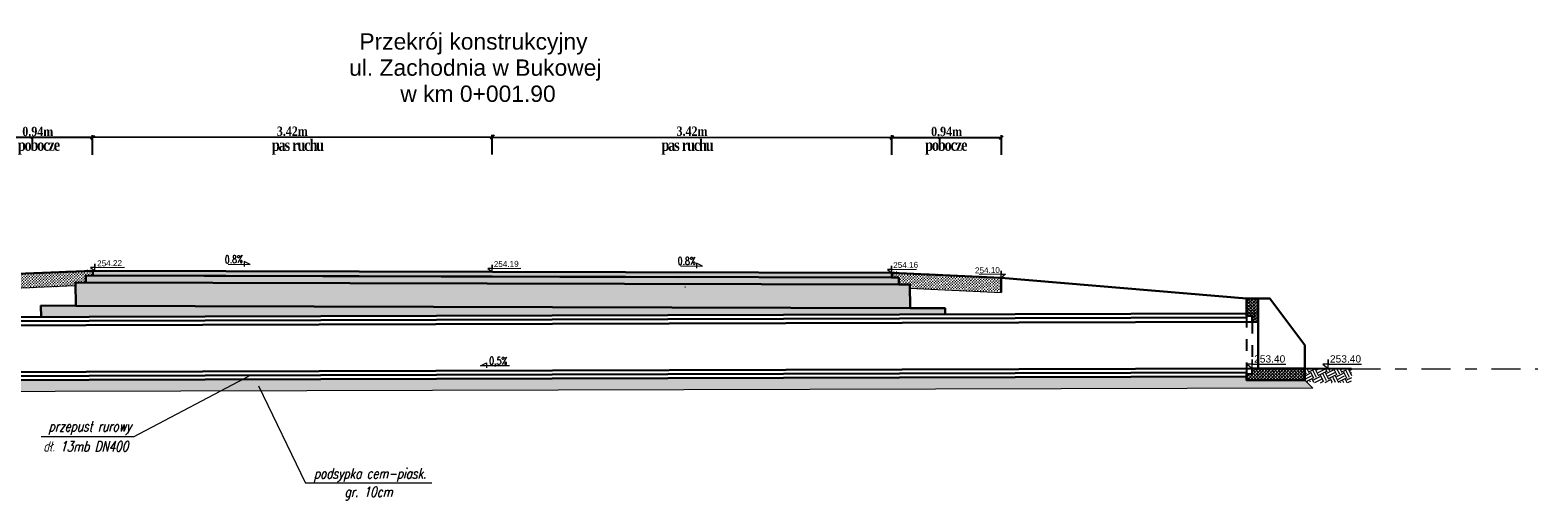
# Model space of a CAD drawing. Header units: metres. Extents: x 7443217.8 to 7443294, y 5637144.8 to 5637207.3.
# Tile 10 of 23: x 7443225.5 to 7443238.4, y 5637196.5 to 5637200.6. Entities that reach past the tile are written whole.
import ezdxf
from ezdxf.enums import TextEntityAlignment as Align

# ---------------------------------------------------------------- set-up
doc = ezdxf.new("R2010")
doc.units = ezdxf.units.M
for name, pattern in [('3', [1, 0.5, -0.5]), ('AUSGEZOGEN', [0]), ('CIĄGŁA', [0]), ('DASHDOT2', [0.5, 0.25, -0.125, 0, -0.125]), ('x-ref - architektura$0$GP_x-ref - instalacje elektryczne$0$x-ref - architektura$0$A-PW-2-202_Rzut piętra$0${ Half Dash }', [0])]:
    doc.linetypes.add(name, pattern=pattern)
doc.layers.get('Defpoints').update_dxf_attribs({"true_color": 0x999999})
for name, color, linetype, lineweight in [('+wymiar', 7, 'Continuous', 9), ('cienko', 7, 'CIĄGŁA', 30), ('F00000', 7, 'AUSGEZOGEN', 13), ('POMOCNICZA', 7, 'Continuous', 13), ('Wymiary', 7, 'Continuous', 15)]:
    doc.layers.add(name, color=color, linetype=linetype, lineweight=lineweight)
for name, color, linetype in [('3_p', 7, 'Continuous'), ('__pp22', 7, 'Continuous'), ('K_oś jezdni', 7, 'Continuous'), ('K_wymiar', 7, 'Continuous')]:
    doc.layers.add(name, color=color, linetype=linetype)
doc.layers.add('opisy', color=7, linetype='Continuous', true_color=0x999999)
doc.styles.add('romans1', font='timesbd.ttf', dxfattribs={"width": 0.85})
doc.styles.add('romans_pochyl', font='romans.shx', dxfattribs={"width": 0.75, "oblique": 15, "height": 0.1})
doc.styles.add('style1', font='romans.shx', dxfattribs={"width": 0.75, "height": 7})
doc.styles.add('style4', font='arial.ttf', dxfattribs={"height": 21})
doc.dimstyles.new('magda 25', dxfattribs={"dimtxt": 0.08, "dimasz": 0.03, "dimexe": 0.02, "dimexo": 0, "dimgap": 0.01, "dimtad": 1, "dimzin": 0, "dimdsep": 46, "dimtxsty": 'romans1', "dimblk": 'OBLIQUE', "dimcen": 0.09, "dimazin": 0, "dimtfac": 1, "dimtmove": 0, "dimatfit": 2, "dimldrblk": 'OBLIQUE', "dimfxl": 0.15, "dimfxlon": 1, "dimtolj": 1, "dimtzin": 0, "dimarcsym": 0})
pattern_1 = [(45, (-22.52136548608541, 21.08418522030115), (-0.01347038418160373, 0.01347038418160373), []), (45, (-22.50789508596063, 21.08418522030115), (-0.01347038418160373, 0.01347038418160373), [0, -0.01905])]

# ---------------------------------------------------------------- blocks, each defined once
blk = doc.blocks.new('_Oblique')
at = {"color": 0, "linetype": 'ByBlock', "lineweight": -2}
blk.add_line((-0.5, -0.5), (0.5, 0.5), dxfattribs=at)
blk = doc.blocks.new('*D873')
at = {"layer": '+wymiar', "color": 0, "lineweight": -2, "transparency": 16777216}
for p, q in [((7443229.428504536, 5637199.512964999), (7443229.428708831, 5637199.682964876)), ((7443232.853415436, 5637199.508849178), (7443232.853619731, 5637199.678849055)), ((7443229.428684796, 5637199.662964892), (7443232.853595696, 5637199.65884907))]:
    blk.add_line(p, q, dxfattribs=at)
at = {"layer": 'Defpoints', "color": 0, "lineweight": 13, "transparency": 16777216}
for p in [(7443232.853595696, 5637199.65884907), (7443229.427742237, 5637198.878631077), (7443232.852653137, 5637198.874515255)]:
    blk.add_point(p, dxfattribs=at)
at = {"layer": '+wymiar', "color": 0, "lineweight": -2, "transparency": 16777216, "xscale": 0.03, "yscale": 0.03, "zscale": 0.03}
for p, rotation in [((7443229.428684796, 5637199.662964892), 179.9311459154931), ((7443232.853595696, 5637199.65884907), 359.9311459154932)]:
    blk.add_blockref('_Oblique', p, dxfattribs=dict(at, rotation=rotation))
at = {"layer": '+wymiar', "color": 0, "transparency": 16777216, "insert": (7443231.14120134, 5637199.711745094), "char_height": 0.08, "attachment_point": 5, "rotation": 359.9311459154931, "style": 'romans1'}
blk.add_mtext('\\A1;3.42m', dxfattribs=at)
blk = doc.blocks.new('*D874')
at = {"layer": '+wymiar', "color": 0, "lineweight": -2, "transparency": 16777216}
for p, q in [((7443232.8535551, 5637199.508849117), (7443232.8535551, 5637199.678849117)), ((7443233.793033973, 5637199.508849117), (7443233.793033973, 5637199.678849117)), ((7443232.8535551, 5637199.658849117), (7443233.793033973, 5637199.658849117))]:
    blk.add_line(p, q, dxfattribs=at)
at = {"layer": 'Defpoints', "color": 0, "lineweight": 13, "transparency": 16777216}
for p in [(7443233.793033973, 5637199.658849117), (7443232.8535551, 5637198.877389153), (7443233.793033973, 5637198.877389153)]:
    blk.add_point(p, dxfattribs=at)
at = {"layer": '+wymiar', "color": 0, "lineweight": -2, "transparency": 16777216, "xscale": 0.03, "yscale": 0.03, "zscale": 0.03, "rotation": 180}
blk.add_blockref('_Oblique', (7443232.8535551, 5637199.658849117), dxfattribs=at)
at = {"layer": '+wymiar', "color": 0, "lineweight": -2, "transparency": 16777216, "xscale": 0.03, "yscale": 0.03, "zscale": 0.03}
blk.add_blockref('_Oblique', (7443233.793033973, 5637199.658849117), dxfattribs=at)
at = {"layer": '+wymiar', "color": 0, "transparency": 16777216, "insert": (7443233.323294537, 5637199.709658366), "char_height": 0.08, "attachment_point": 5, "style": 'romans1'}
blk.add_mtext('\\A1;0.94m', dxfattribs=at)
blk = doc.blocks.new('*D875')
at = {"layer": '+wymiar', "color": 0, "lineweight": -2, "transparency": 16777216}
for p, q in [((7443226.00206904, 5637199.508849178), (7443226.001864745, 5637199.678849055)), ((7443229.426979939, 5637199.512964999), (7443229.426775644, 5637199.682964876)), ((7443229.426799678, 5637199.662964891), (7443226.00188878, 5637199.658849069))]:
    blk.add_line(p, q, dxfattribs=at)
at = {"layer": 'Defpoints', "color": 0, "lineweight": 13, "transparency": 16777216}
for p in [(7443226.00188878, 5637199.658849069), (7443226.002831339, 5637198.874515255), (7443229.427742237, 5637198.878631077)]:
    blk.add_point(p, dxfattribs=at)
at = {"layer": '+wymiar', "color": 0, "lineweight": -2, "transparency": 16777216, "xscale": 0.03, "yscale": 0.03, "zscale": 0.03}
for p, rotation in [((7443226.00188878, 5637199.658849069), 180.0688540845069), ((7443229.426799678, 5637199.662964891), 0.06885408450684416)]:
    blk.add_blockref('_Oblique', p, dxfattribs=dict(at, rotation=rotation))
at = {"layer": '+wymiar', "color": 0, "transparency": 16777216, "insert": (7443227.714283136, 5637199.711745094), "char_height": 0.08, "attachment_point": 5, "rotation": 0.06885408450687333, "style": 'romans1'}
blk.add_mtext('\\A1;3.42m', dxfattribs=at)
blk = doc.blocks.new('*D876')
at = {"layer": '+wymiar', "color": 0, "lineweight": -2, "transparency": 16777216}
for p, q in [((7443225.062450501, 5637199.508849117), (7443225.062450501, 5637199.678849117)), ((7443226.001929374, 5637199.508849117), (7443226.001929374, 5637199.678849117)), ((7443226.001929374, 5637199.658849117), (7443225.062450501, 5637199.658849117))]:
    blk.add_line(p, q, dxfattribs=at)
at = {"layer": 'Defpoints', "color": 0, "lineweight": 13, "transparency": 16777216}
for p in [(7443225.062450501, 5637199.658849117), (7443225.062450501, 5637198.877389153), (7443226.001929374, 5637198.877389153)]:
    blk.add_point(p, dxfattribs=at)
at = {"layer": '+wymiar', "color": 0, "lineweight": -2, "transparency": 16777216, "xscale": 0.03, "yscale": 0.03, "zscale": 0.03, "rotation": 180}
blk.add_blockref('_Oblique', (7443225.062450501, 5637199.658849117), dxfattribs=at)
at = {"layer": '+wymiar', "color": 0, "lineweight": -2, "transparency": 16777216, "xscale": 0.03, "yscale": 0.03, "zscale": 0.03}
blk.add_blockref('_Oblique', (7443226.001929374, 5637199.658849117), dxfattribs=at)
at = {"layer": '+wymiar', "color": 0, "transparency": 16777216, "insert": (7443225.532189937, 5637199.709658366), "char_height": 0.08, "attachment_point": 5, "style": 'romans1'}
blk.add_mtext('\\A1;0.94m', dxfattribs=at)

msp = doc.modelspace()

# ---------------------------------------------------------------- hatches: boundary and pattern name
at = {"layer": '__pp22', "true_color": 0xc7c8ca}
h = msp.add_hatch(color=9, dxfattribs=at)
h.dxf.hatch_style = 1
h.paths.add_polyline_path([(7443232.853753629, 5637198.458596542), (7443232.852719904, 5637198.498610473), (7443226.00276457, 5637198.516021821), (7443226.002662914, 5637198.476032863), (7443231.02238018, 5637198.463251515), (7443231.032078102, 5637198.463232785)])
at = {"layer": '__pp22'}
h = msp.add_hatch(color=8, dxfattribs=at)
h.dxf.hatch_style = 1
h.paths.add_polyline_path([(7443232.914655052, 5637198.398412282), (7443232.913624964, 5637198.458444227), (7443225.943450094, 5637198.476183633), (7443225.944514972, 5637198.416194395)])
at = {"layer": 'cienko', "lineweight": 9}
h = msp.add_hatch(dxfattribs=at)
h.set_pattern_fill('EARTH', color=9, scale=0.01, angle=26.46999999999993)
h.set_pattern_definition([(26.46999999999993, (-51844.7324358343, 69098.39392447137), (0.02853935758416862, 0.08514696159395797), [0.06349999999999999, -0.06349999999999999]), (26.46999999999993, (-51844.7430497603, 69098.41524065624), (0.02853935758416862, 0.08514696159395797), [0.06349999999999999, -0.06349999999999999]), (26.46999999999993, (-51844.75366368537, 69098.43655684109), (0.02853935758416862, 0.08514696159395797), [0.06349999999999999, -0.06349999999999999]), (116.4699999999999, (-51844.75009626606, 69098.44720021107), (-0.08514696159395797, 0.02853935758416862), [0.0635, -0.0635]), (116.4699999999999, (-51844.7287800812, 69098.45781413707), (-0.08514696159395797, 0.02853935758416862), [0.0635, -0.0635]), (116.4699999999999, (-51844.70746389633, 69098.46842806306), (-0.08514696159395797, 0.02853935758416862), [0.0635, -0.0635])])
h.paths.add_polyline_path([(7443236.394248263, 5637197.680239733), (7443236.393323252, 5637197.58024401), (7443236.408137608, 5637197.560106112), (7443236.789614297, 5637197.556085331), (7443236.798642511, 5637197.590867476), (7443236.79423115, 5637197.676539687)])
at = {"layer": 'F00000'}
h = msp.add_hatch(dxfattribs=at)
h.set_pattern_fill('CROSS', color=8, scale=0.0019, angle=89)
h.set_pattern_definition([(89, (-87907.82758773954, 122419.8138549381), (-0.01185259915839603, 0.01227372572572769), [0.0060325, -0.0180975]), (179, (-87907.82451930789, 122419.8168180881), (-0.01227372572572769, -0.01185259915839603), [0.0060325, -0.0180975])])
h.paths.add_polyline_path([(7443226.002764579, 5637198.51602178), (7443226.001696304, 5637198.476041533), (7443225.941825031, 5637198.476216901), (7443225.940450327, 5637198.416191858), (7443225.847901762, 5637198.416548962), (7443225.847216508, 5637198.387010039), (7443225.064112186, 5637198.354173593), (7443225.06345325, 5637198.477837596)])
h = msp.add_hatch(dxfattribs=at)
h.set_pattern_fill('CROSS', color=8, scale=0.0019, angle=89)
h.set_pattern_definition([(89, (-87905.69623157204, 122419.8671534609), (-0.01185259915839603, 0.01227372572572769), [0.0060325, -0.0180975]), (179, (-87905.6931631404, 122419.8701166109), (-0.01227372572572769, -0.01185259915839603), [0.0060325, -0.0180975])])
h.paths.add_polyline_path([(7443233.010715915, 5637198.19704882), (7443233.007204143, 5637198.398238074), (7443225.854515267, 5637198.416424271), (7443225.857971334, 5637198.217580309), (7443226.026076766, 5637198.215985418), (7443231.026131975, 5637198.20321432)])
h = msp.add_hatch(dxfattribs=at)
h.set_pattern_fill('CROSS', color=8, scale=0.0019, angle=89)
h.set_pattern_definition([(89, (-87907.52775627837, 122419.8169550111), (-0.01185259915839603, 0.01227372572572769), [0.0060325, -0.0180975]), (179, (-87907.52468784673, 122419.8199181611), (-0.01227372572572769, -0.01185259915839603), [0.0060325, -0.0180975])])
h.paths.add_polyline_path([(7443232.852914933, 5637198.498598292), (7443232.853753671, 5637198.458612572), (7443232.913624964, 5637198.458444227), (7443232.914655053, 5637198.398412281), (7443233.007204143, 5637198.398238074), (7443233.007719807, 5637198.368695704), (7443233.790622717, 5637198.331364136), (7443233.791991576, 5637198.455022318)])
h = msp.add_hatch(dxfattribs=at)
h.set_pattern_fill('ANSI33', color=8, scale=0.0081, angle=89)
h.set_pattern_definition([(134, (-87905.69623157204, 122419.8671534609), (-0.03699924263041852, -0.03572975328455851), []), (134, (-87905.69559682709, 122419.9035179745), (-0.03699924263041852, -0.03572975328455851), [0.0257175, -0.01285875])])
h.paths.add_polyline_path([(7443233.310494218, 5637198.14271664), (7443225.559680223, 5637198.120571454), (7443225.557972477, 5637198.218408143), (7443226.026076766, 5637198.215985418), (7443231.026131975, 5637198.20321432), (7443233.310631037, 5637198.196282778)])
h = msp.add_hatch(dxfattribs=at)
h.set_pattern_fill('ANSI33', color=8, scale=0.0081)
h.set_pattern_definition([(45, (0, 0), (-0.03637003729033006, 0.03637003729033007), []), (45, (0.03637005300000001, 0), (-0.03637003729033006, 0.03637003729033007), [0.0257175, -0.01285875])])
h.paths.add_polyline_path([(7443229.860015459, 5637197.592855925), (7443235.894248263, 5637197.610096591), (7443235.894248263, 5637197.580239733), (7443236.394248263, 5637197.580239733), (7443236.464262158, 5637197.510225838), (7443229.860015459, 5637197.492856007)])
h = msp.add_hatch(dxfattribs=at)
h.set_pattern_fill('ANSI33', color=8, scale=0.0081)
h.set_pattern_definition([(45, (-22.0476722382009, 18.60830692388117), (-0.03637003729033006, 0.03637003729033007), []), (45, (-22.01130218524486, 18.60830692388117), (-0.03637003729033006, 0.03637003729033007), [0.0257175, -0.01285875])])
h.paths.add_polyline_path([(7443227.287198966, 5637197.585505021), (7443229.862118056, 5637197.592861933), (7443229.862173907, 5637197.492861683), (7443227.096523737, 5637197.485587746)])
h.paths.add_polyline_path([(7443222.494248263, 5637197.543096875), (7443222.994248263, 5637197.543096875), (7443222.994248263, 5637197.573239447), (7443227.287198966, 5637197.585505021), (7443227.096523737, 5637197.485587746), (7443222.44193489, 5637197.473345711)])
at = {"layer": 'POMOCNICZA', "lineweight": 5}
h = msp.add_hatch(dxfattribs=at)
h.set_pattern_fill('SACNCR', color=256, scale=0.008, style=0)
h.set_pattern_definition(pattern_1)
h.paths.add_polyline_path([(7443235.994248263, 5637198.080239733), (7443235.994248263, 5637198.280239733), (7443235.894248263, 5637198.280239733), (7443235.894248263, 5637198.130239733), (7443235.944248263, 5637198.130239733), (7443235.944248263, 5637198.080239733)])
h = msp.add_hatch(dxfattribs=at)
h.set_pattern_fill('SACNCR', color=256, scale=0.008, style=0)
h.set_pattern_definition(pattern_1)
h.paths.add_polyline_path([(7443236.394248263, 5637197.580239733), (7443236.394248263, 5637197.680239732), (7443235.994248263, 5637197.680239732), (7443235.944248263, 5637197.680239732), (7443235.944248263, 5637197.630239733), (7443235.894248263, 5637197.630239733), (7443235.894248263, 5637197.580239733)])

# ---------------------------------------------------------------- linework, layer by layer
at = {"layer": '+wymiar', "flags": 128}
for points in [[(7443226.00276457, 5637198.516021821), (7443232.852719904, 5637198.498610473)], [(7443227.163993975, 5637198.571919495), (7443227.351751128, 5637198.569668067), (7443227.300363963, 5637198.595817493), (7443227.300142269, 5637198.553463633)], [(7443231.043072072, 5637198.557652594), (7443231.230829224, 5637198.555401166), (7443231.17944206, 5637198.581550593), (7443231.179220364, 5637198.539196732)], [(7443229.576185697, 5637197.703441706), (7443229.327237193, 5637197.701190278), (7443229.378624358, 5637197.727339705), (7443229.378846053, 5637197.684985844)]]:
    msp.add_lwpolyline(points, dxfattribs=at)
at = {"color": 7, "lineweight": 15}
for points in [[(7443235.944248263, 5637197.680239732), (7443235.944248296, 5637197.755239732), (7443235.94424828, 5637197.717739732), (7443235.89924828, 5637197.717739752), (7443235.944248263, 5637197.680239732), (7443235.94424828, 5637197.717739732), (7443236.231706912, 5637197.717739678)], [(7443236.594248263, 5637197.680239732), (7443236.594248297, 5637197.755239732), (7443236.59424828, 5637197.717739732), (7443236.54924828, 5637197.717739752), (7443236.594248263, 5637197.680239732), (7443236.59424828, 5637197.717739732), (7443236.881706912, 5637197.717739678)]]:
    msp.add_lwpolyline(points, dxfattribs=at)
at = {"layer": '3_p', "color": 92, "linetype": 'DASHDOT2', "lineweight": 9}
msp.add_lwpolyline([(7443236.79423115, 5637197.676539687), (7443238.392160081, 5637197.676539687)], dxfattribs=at)
at = {"layer": 'cienko', "flags": 128}
for points in [[(7443225.063453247, 5637198.477837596), (7443226.002764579, 5637198.51602178)], [(7443226.002764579, 5637198.51602178), (7443226.002662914, 5637198.476032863)], [(7443226.002764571, 5637198.51602182), (7443232.852719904, 5637198.498610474)], [(7443226.002764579, 5637198.51602178), (7443232.852719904, 5637198.498610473)], [(7443232.914655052, 5637198.398412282), (7443225.854515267, 5637198.416424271), (7443225.857971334, 5637198.217580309), (7443233.010715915, 5637198.19704882)], [(7443231.023120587, 5637198.463249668), (7443225.943450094, 5637198.476183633), (7443225.944514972, 5637198.416194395)], [(7443226.002662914, 5637198.476032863), (7443232.853753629, 5637198.458596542)], [(7443232.852719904, 5637198.498610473), (7443232.853753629, 5637198.458596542), (7443232.913624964, 5637198.458444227), (7443232.914655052, 5637198.398412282), (7443233.007204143, 5637198.398238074), (7443233.010715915, 5637198.19704882), (7443233.310631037, 5637198.196282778), (7443233.310494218, 5637198.142716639)], [(7443233.791991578, 5637198.455022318), (7443232.852914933, 5637198.498598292)], [(7443235.894248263, 5637198.280239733), (7443235.894248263, 5637198.280239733), (7443233.791991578, 5637198.455022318)], [(7443235.894248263, 5637198.280239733), (7443235.994248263, 5637198.280239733), (7443235.994248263, 5637198.080239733), (7443235.944248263, 5637198.080239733), (7443235.944248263, 5637198.130239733), (7443235.894248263, 5637198.130239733), (7443235.894248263, 5637198.280239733), (7443235.894248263, 5637198.130239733)], [(7443235.894248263, 5637197.630239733), (7443235.894248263, 5637197.580239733), (7443236.394248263, 5637197.580239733), (7443236.394248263, 5637197.680239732), (7443236.394248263, 5637197.880239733), (7443236.394248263, 5637197.880239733), (7443236.094248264, 5637198.280239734), (7443235.994248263, 5637198.280239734), (7443235.994248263, 5637198.080239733), (7443235.994248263, 5637197.680239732), (7443236.394248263, 5637197.680239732), (7443235.994248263, 5637197.680239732), (7443235.944248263, 5637197.680239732), (7443235.944248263, 5637197.630239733), (7443235.894248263, 5637197.630239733)], [(7443235.894248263, 5637198.150098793), (7443222.994248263, 5637198.113241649)], [(7443225.857971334, 5637198.217580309), (7443225.557972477, 5637198.218408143)], [(7443225.557972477, 5637198.218408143), (7443225.559680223, 5637198.120571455)], [(7443235.944248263, 5637198.150241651), (7443235.944048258, 5637198.150241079)], [(7443235.944248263, 5637198.080241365), (7443222.94310541, 5637198.043095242)], [(7443235.944248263, 5637197.680239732), (7443222.944248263, 5637197.643096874)], [(7443235.894305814, 5637197.610096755), (7443222.995669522, 5637197.573243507)], [(7443236.394248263, 5637197.680239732), (7443236.79423115, 5637197.676539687), (7443236.79423115, 5637197.676539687)]]:
    msp.add_lwpolyline(points, dxfattribs=at)
at = {"layer": 'cienko', "lineweight": 5}
for points in [[(7443226.021028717, 5637198.515975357), (7443226.019981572, 5637198.575966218), (7443226.020505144, 5637198.545970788), (7443225.984510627, 5637198.545342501), (7443226.021028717, 5637198.515975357), (7443226.020505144, 5637198.545970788), (7443226.275895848, 5637198.547646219)], [(7443229.427742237, 5637198.507316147), (7443229.426695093, 5637198.567307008), (7443229.427218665, 5637198.537311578), (7443229.391224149, 5637198.536683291), (7443229.427742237, 5637198.507316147), (7443229.427218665, 5637198.537311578), (7443229.672145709, 5637198.538987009)], [(7443232.852914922, 5637198.498598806), (7443232.851867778, 5637198.558589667), (7443232.85239135, 5637198.528594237), (7443232.816396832, 5637198.527965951), (7443232.852914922, 5637198.498598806), (7443232.85239135, 5637198.528594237), (7443233.066250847, 5637198.530269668)], [(7443233.79196746, 5637198.456404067), (7443233.790920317, 5637198.516394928), (7443233.791443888, 5637198.486399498), (7443233.827438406, 5637198.487027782), (7443233.79196746, 5637198.456404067), (7443233.791443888, 5637198.486399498), (7443233.603639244, 5637198.484724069)], [(7443233.79196746, 5637198.456404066), (7443233.790920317, 5637198.516394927), (7443233.791443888, 5637198.486399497), (7443233.827438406, 5637198.487027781), (7443233.79196746, 5637198.456404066), (7443233.791443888, 5637198.486399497), (7443233.695458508, 5637198.484724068)]]:
    msp.add_lwpolyline(points, dxfattribs=at)
at = {"layer": 'cienko'}
msp.add_lwpolyline([(7443233.791991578, 5637198.455022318), (7443233.790622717, 5637198.331364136)], dxfattribs=at)
at = {"layer": 'cienko', "linetype": 'x-ref - architektura$0$GP_x-ref - instalacje elektryczne$0$x-ref - architektura$0$A-PW-2-202_Rzut piętra$0${ Half Dash }', "ltscale": 0.02, "flags": 128}
for points in [[(7443235.894248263, 5637198.115098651), (7443222.994248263, 5637198.078241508)], [(7443235.894248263, 5637197.645096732), (7443222.994248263, 5637197.608239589)]]:
    msp.add_lwpolyline(points, dxfattribs=at)
at = {"layer": 'F00000', "flags": 128}
for points in [[(7443226.002764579, 5637198.51602178), (7443225.063485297, 5637198.479219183)], [(7443225.847216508, 5637198.387010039), (7443225.064112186, 5637198.354173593)], [(7443232.852914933, 5637198.498598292), (7443233.792203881, 5637198.455059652)], [(7443231.080285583, 5637198.379394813), (7443231.084432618, 5637198.379135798)], [(7443233.007719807, 5637198.368695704), (7443233.790622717, 5637198.331364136)]]:
    msp.add_lwpolyline(points, dxfattribs=at)
at = {"layer": 'K_oś jezdni', "linetype": '3', "ltscale": 0.05}
for points in [[(7443235.894248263, 5637198.130239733), (7443235.894248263, 5637197.630239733)], [(7443235.944248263, 5637198.080239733), (7443235.944248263, 5637197.680239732)]]:
    msp.add_lwpolyline(points, dxfattribs=at)
at = {"layer": 'K_wymiar', "lineweight": 13, "flags": 128}
msp.add_lwpolyline([(7443236.394248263, 5637197.580239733), (7443236.464262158, 5637197.510225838), (7443222.44193489, 5637197.473345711), (7443222.494248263, 5637197.543096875)], dxfattribs=at)
at = {"layer": 'opisy', "color": 0, "linetype": 'Continuous', "lineweight": 5}
for p, q in [((7443226.351500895, 5637197.095182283), (7443227.36146362, 5637197.624421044)), ((7443227.423736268, 5637197.529751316), (7443227.827158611, 5637196.69691941)), ((7443226.350305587, 5637197.095181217), (7443225.560882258, 5637197.094477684)), ((7443228.910500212, 5637196.697622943), (7443227.827158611, 5637196.69691941))]:
    msp.add_line(p, q, dxfattribs=at)

# ---------------------------------------------------------------- texts
at = {"layer": '+wymiar', "lineweight": 13, "char_height": 0.08750000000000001, "attachment_point": 5, "rotation": 0.06820291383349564, "style": 'romans_pochyl'}
for s, insert in [('przepust rurowy', (7443225.978647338, 5637197.169462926)), ('dł. 13mb DN400', (7443225.942759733, 5637197.011842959)), ('podsypka cem-piask.', (7443228.380430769, 5637196.765557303))]:
    msp.add_mtext(s, dxfattribs=dict(at, insert=insert))
at = {"layer": '+wymiar', "lineweight": 13, "insert": (7443228.344543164, 5637196.607937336), "char_height": 0.08750000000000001, "width": 0.5450106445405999, "attachment_point": 5, "rotation": 0.06820291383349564, "style": 'romans_pochyl'}
msp.add_mtext(' gr. 10cm', dxfattribs=at)
at = {"lineweight": 5, "style": 'style4'}
for s, p in [('Przekrój konstrukcyjny', (7443229.267146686, 5637200.411829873)), ('ul. Zachodnia w Bukowej', (7443229.282903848, 5637200.187828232)), ('w km 0+001.90', (7443229.30610985, 5637199.96382659))]:
    msp.add_text(s, height=0.14, dxfattribs=at).set_placement(p, align=Align.CENTER)
at = {"lineweight": 15, "style": 'style1', "width": 0.75}
for s, rotation, p in [('0.8%%%', 0.999999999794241, (7443227.28973271, 5637198.617087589)), ('0.8%%%', 0.999999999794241, (7443231.172626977, 5637198.602289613)), ('0,5%%%', 359.0000000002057, (7443229.557150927, 5637197.74357723))]:
    msp.add_text(s, height=0.065, rotation=rotation, dxfattribs=at).set_placement(p, align=Align.MIDDLE_RIGHT)
at = {"color": 7, "style": 'style4'}
for s, height, rotation, p in [('254.22', 0.05, 0.999999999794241, (7443226.041591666, 5637198.55483509)), ('254.19', 0.05, 0.999999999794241, (7443229.441688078, 5637198.548274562)), ('254.16', 0.05, 0.999999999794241, (7443232.865972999, 5637198.539736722)), ('254.10', 0.05, 0.9999982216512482, (7443233.566910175, 5637198.49498445)), ('253.40', 0.0625, 359.9999742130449, (7443235.95984422, 5637197.730371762)), ('253.40', 0.0625, 359.9999742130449, (7443236.609844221, 5637197.730371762))]:
    msp.add_text(s, height=height, rotation=rotation, dxfattribs=at).set_placement(p)
at = {"layer": 'Wymiary', "ltscale": 0.2, "char_height": 0.1, "attachment_point": 5, "style": 'romans1'}
for s, insert in [('\\A1;{\\W0.8;\\T0.85;pobocze}', (7443225.538380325, 5637199.578631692)), ('\\A1;{\\W0.8;\\T0.85;pas ruchu}', (7443227.757842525, 5637199.577829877)), ('\\A1;{\\W0.8;\\T0.85;pas ruchu}', (7443231.09764195, 5637199.577829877)), ('\\A1;{\\W0.8;\\T0.85;pobocze}', (7443233.31710415, 5637199.578631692))]:
    msp.add_mtext(s, dxfattribs=dict(at, insert=insert))

# ---------------------------------------------------------------- dimensions: what is measured, and where the dimension line sits
at = {"layer": '+wymiar'}
for p1, p2, distance, picture, middle in [((7443226.001929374, 5637198.877389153), (7443225.062450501, 5637198.877389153), -0.7814599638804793, '*D876', (7443225.532189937, 5637199.709658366)), ((7443229.427742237, 5637198.878631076), (7443226.002831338, 5637198.874515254), -0.7843343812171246, '*D875', (7443227.714283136, 5637199.711745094)), ((7443229.427742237, 5637198.878631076), (7443232.852653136, 5637198.874515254), 0.7843343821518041, '*D873', (7443231.14120134, 5637199.711745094)), ((7443232.8535551, 5637198.877389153), (7443233.793033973, 5637198.877389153), 0.7814599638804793, '*D874', (7443233.323294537, 5637199.709658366))]:
    dim = msp.add_aligned_dim(p1=p1, p2=p2, distance=distance, dimstyle='magda 25', override={"dimpost": 'm'}, dxfattribs=at)
    dim.commit()
    dim.dimension.update_dxf_attribs({"geometry": picture, "text_midpoint": middle})

doc.saveas('drawing.dxf')
